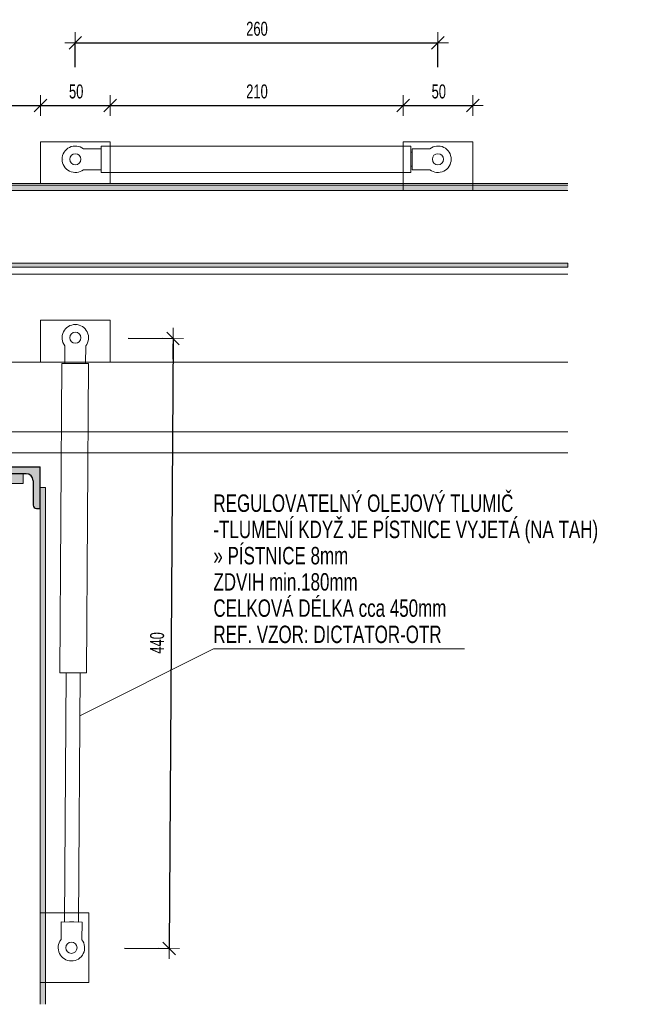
# Model space of a CAD drawing. Header units: millimetres. Extents: x 343 to 29776, y -61286 to -49226.
# Tile 4 of 19: x 1106 to 1558, y -49944 to -49237. Entities that reach past the tile are written whole.
import ezdxf

# ---------------------------------------------------------------- set-up
doc = ezdxf.new("R2010")
doc.units = ezdxf.units.MM
doc.header["$PDMODE"] = 65
doc.layers.add('XR$2$(Z5) - DETAILNÍ ŘEZY_1', color=7, linetype='Continuous', lineweight=25)
doc.styles.add('ARIALNARROW', font='ARIALN.TTF')
doc.dimstyles.new('DIMSTYLE_17', dxfattribs={"dimtxt": 10, "dimasz": 15, "dimexe": 0, "dimexo": 0, "dimgap": 5, "dimtad": 2, "dimdec": 0, "dimrnd": 1, "dimzin": 12, "dimdsep": 46, "dimtxsty": 'ARIALNARROW', "dimblk1": 'ALL_ML_STRICH', "dimblk2": 'ALL_ML_STRICH', "dimsah": 1, "dimcen": 0, "dimclrd": 6, "dimclre": 6, "dimclrt": 6, "dimadec": 0, "dimazin": 0, "dimtfac": 1, "dimtdec": 0, "dimtix": 1, "dimtmove": 2, "dimatfit": 3, "dimfxl": 0, "dimtzin": 0, "dimlwd": 0, "dimlwe": 13, "dimarcsym": 0})
doc.dimstyles.new('DIMSTYLE_18', dxfattribs={"dimtxt": 10, "dimasz": 15, "dimexe": 0, "dimexo": 0, "dimgap": 5, "dimtad": 2, "dimdec": 0, "dimrnd": 5, "dimzin": 12, "dimdsep": 46, "dimtxsty": 'ARIALNARROW', "dimblk1": 'ALL_ML_STRICH', "dimblk2": 'ALL_ML_STRICH', "dimsah": 1, "dimcen": 0, "dimclrd": 6, "dimclre": 6, "dimclrt": 6, "dimadec": 0, "dimazin": 0, "dimtfac": 1, "dimtdec": 0, "dimtix": 1, "dimtmove": 2, "dimatfit": 3, "dimfxl": 0, "dimtzin": 0, "dimlwd": 0, "dimlwe": 13, "dimarcsym": 0})

# ---------------------------------------------------------------- blocks, each defined once
blk = doc.blocks.new('KOMPLEXNÍ OBJEKT_98')
at = {"layer": 'XR$2$(Z5) - DETAILNÍ ŘEZY_1', "linetype": 'Continuous', "lineweight": 13}
blk.add_hatch(color=4, dxfattribs=at).paths.add_polyline_path([(1092.6, -49569.85), (1092.6, -49562.85), (1108.6, -49562.85), (1108.6, -49569.85)], flags=16)
at = {"layer": 'XR$2$(Z5) - DETAILNÍ ŘEZY_1', "color": 7, "linetype": 'Continuous', "lineweight": 13}
for p, q in [((1108.6, -49562.85), (1092.6, -49562.85)), ((1092.6, -49562.85), (1092.6, -49569.85)), ((1108.6, -49569.85), (1108.6, -49562.85)), ((1092.6, -49569.85), (1108.6, -49569.85))]:
    blk.add_line(p, q, dxfattribs=at)
blk = doc.blocks.new('KOMPLEXNÍ OBJEKT_99')
at = {"layer": 'XR$2$(Z5) - DETAILNÍ ŘEZY_1', "linetype": 'Continuous', "lineweight": 13}
blk.add_hatch(color=254, dxfattribs=at).paths.add_polyline_path([(1068.6, -49576.86), (1065.6, -49576.86), (1065.6, -49943.64), (1068.6, -49943.64)])
at = {"layer": 'XR$2$(Z5) - DETAILNÍ ŘEZY_1', "color": 7, "linetype": 'Continuous', "lineweight": 13}
for p, q in [((1065.6, -49943.64), (1065.6, -49576.86)), ((1065.6, -49576.86), (1068.6, -49576.86)), ((1068.6, -49576.86), (1068.6, -49943.64)), ((1068.6, -49943.64), (1065.6, -49943.64))]:
    blk.add_line(p, q, dxfattribs=at)
for points in [[(1065.6, -49943.64), (1065.6, -49943.64)], [(1068.6, -49943.64), (1068.6, -49943.64)]]:
    blk.add_lwpolyline(points, close=True, dxfattribs=at)
blk = doc.blocks.new('KOMPLEXNÍ OBJEKT_97')
at = {"layer": 'XR$2$(Z5) - DETAILNÍ ŘEZY_1', "linetype": 'Continuous', "lineweight": 13}
blk.add_hatch(color=7, dxfattribs=at).paths.add_polyline_path([(1120.6, -49943.64), (1124.6, -49943.64), (1124.6, -49572.85), (1120.6, -49572.85)])
at = {"layer": 'XR$2$(Z5) - DETAILNÍ ŘEZY_1', "color": 5, "linetype": 'Continuous', "lineweight": 25}
for p, q in [((1060.6, -49557.85), (1120.6, -49557.85)), ((1060.6, -49587.85), (1060.6, -49557.85)), ((1120.6, -49587.85), (1120.6, -49557.85)), ((1065.6, -49567.85), (1065.6, -49585.35)), ((1110.6, -49562.85), (1070.6, -49562.85)), ((1115.6, -49567.85), (1115.6, -49585.35)), ((1063.1, -49587.85), (1060.6, -49587.85)), ((1118.1, -49587.85), (1120.6, -49587.85))]:
    blk.add_line(p, q, dxfattribs=at)
at = {"layer": 'XR$2$(Z5) - DETAILNÍ ŘEZY_1', "color": 7, "linetype": 'Continuous', "lineweight": 13}
for p, q in [((1120.6, -49572.85), (1124.6, -49572.85)), ((1120.6, -49943.64), (1120.6, -49572.85)), ((1124.6, -49572.85), (1124.6, -49943.64))]:
    blk.add_line(p, q, dxfattribs=at)
at = {"layer": 'XR$2$(Z5) - DETAILNÍ ŘEZY_1', "color": 5, "linetype": 'Continuous', "lineweight": 13}
for p, q in [((1060.6, -49943.64), (1060.6, -49587.85)), ((1120.6, -49943.64), (1120.6, -49587.85))]:
    blk.add_line(p, q, dxfattribs=at)
at = {"layer": 'XR$2$(Z5) - DETAILNÍ ŘEZY_1', "color": 5, "linetype": 'Continuous', "lineweight": 25}
for centre, radius, start, end in [((1070.6, -49567.85), 5, 90, 180), ((1110.6, -49567.85), 5, 0, 90), ((1063.1, -49585.35), 2.5, 270, 0), ((1118.1, -49585.35), 2.5, 180, 270)]:
    blk.add_arc(centre, radius, start, end, dxfattribs=at)
at = {"layer": 'XR$2$(Z5) - DETAILNÍ ŘEZY_1', "color": 7, "linetype": 'Continuous', "lineweight": 13}
for name in ['KOMPLEXNÍ OBJEKT_98', 'KOMPLEXNÍ OBJEKT_99']:
    blk.add_blockref(name, (0, 0), dxfattribs=at)
blk = doc.blocks.new('KOMPLEXNÍ OBJEKT_100')
at = {"layer": 'XR$2$(Z5) - DETAILNÍ ŘEZY_1', "color": 3, "linetype": 'Continuous', "lineweight": 13}
for p, q in [((1164.39, -49346.67), (1164.39, -49327.67)), ((1164.39, -49327.67), (1386.39, -49327.67)), ((1164.39, -49346.67), (1164.39, -49327.67)), ((1386.39, -49327.67), (1386.39, -49346.67)), ((1164.39, -49329.67), (1151.72, -49329.67)), ((1386.39, -49342.17), (1386.39, -49332.17)), ((1386.39, -49332.17), (1387.39, -49332.17)), ((1387.39, -49329.67), (1400.06, -49329.67)), ((1387.39, -49344.67), (1387.39, -49329.67)), ((1387.39, -49332.17), (1387.39, -49342.17)), ((1387.39, -49338.67), (1387.39, -49335.67)), ((1387.39, -49342.17), (1386.39, -49342.17)), ((1151.72, -49344.67), (1164.39, -49344.67)), ((1386.39, -49346.67), (1164.39, -49346.67)), ((1400.06, -49344.67), (1387.39, -49344.67))]:
    blk.add_line(p, q, dxfattribs=at)
blk.add_lwpolyline([(1137.39, -49337.17), (1137.39, -49337.17)], close=True, dxfattribs=at)
for centre, start, end in [((1145.89, -49337.17), 52.13636, 180), ((1405.89, -49337.17), 360, 127.86364), ((1145.89, -49337.17), 180, 307.86365), ((1405.89, -49337.17), 232.13635, 0)]:
    blk.add_arc(centre, 9.5, start, end, dxfattribs=at)
blk = doc.blocks.new('KOMPLEXNÍ OBJEKT_101')
at = {"layer": 'XR$2$(Z5) - DETAILNÍ ŘEZY_1', "color": 3, "linetype": 'Continuous', "lineweight": 13}
for p, q in [((1138.36, -49471.06), (1138.27, -49483.73)), ((1153.27, -49483.82), (1153.36, -49471.15)), ((1134.86, -49705.71), (1136.27, -49483.71)), ((1136.27, -49483.71), (1155.27, -49483.83)), ((1136.27, -49483.71), (1155.27, -49483.83)), ((1155.27, -49483.83), (1153.86, -49705.83)), ((1153.86, -49705.83), (1134.86, -49705.71)), ((1138.22, -49884.53), (1139.36, -49705.74)), ((1139.36, -49705.74), (1149.36, -49705.8)), ((1149.36, -49705.8), (1148.22, -49884.6)), ((1135.64, -49897.19), (1135.72, -49884.52)), ((1135.72, -49884.52), (1150.72, -49884.61)), ((1148.22, -49884.6), (1138.22, -49884.53)), ((1141.72, -49884.56), (1144.72, -49884.57)), ((1150.72, -49884.61), (1150.64, -49897.28))]:
    blk.add_line(p, q, dxfattribs=at)
blk.add_lwpolyline([(1145.95, -49456.77), (1145.95, -49456.77)], close=True, dxfattribs=at)
for centre, start, end in [((1145.89, -49465.27), 89.63474, 217.49839), ((1145.89, -49465.27), 321.7711, 89.63475), ((1143.1, -49903.06), 141.77109, 269.63474), ((1143.1, -49903.06), 269.63474, 37.49838)]:
    blk.add_arc(centre, 9.5, start, end, dxfattribs=at)
blk = doc.blocks.new('ALL_ML_STRICH')
at = {"color": 0, "linetype": 'ByBlock', "lineweight": -2}
for p, q in [((0, -0.5), (0, 0.5)), ((-1, 0), (0.5, 0)), ((-0.3, -0.3), (0.3, 0.3))]:
    blk.add_line(p, q, dxfattribs=at)
blk = doc.blocks.new('*D241')
at = {"layer": 'DEFPOINTS', "color": 6, "linetype": 'Continuous', "lineweight": 13}
for p in [(1145.89, -49465.27), (1215.94, -49465.72), (1143.1, -49903.06)]:
    blk.add_point(p, dxfattribs=at)
at = {"layer": 'XR$2$(Z5) - DETAILNÍ ŘEZY_1', "color": 6, "linetype": 'Continuous', "lineweight": -2}
for p, q in [((1183.76, -49465.51), (1215.94, -49465.72)), ((1215.94, -49465.72), (1213.15, -49903.51)), ((1181.25, -49903.31), (1213.15, -49903.51))]:
    blk.add_line(p, q, dxfattribs=at)
at = {"layer": 'XR$2$(Z5) - DETAILNÍ ŘEZY_1', "color": 6, "linetype": 'Continuous', "lineweight": 13, "xscale": 15, "yscale": 15, "zscale": 15}
for p, rotation in [((1215.94, -49465.72), 89.63474067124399), ((1213.15, -49903.51), 269.634740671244)]:
    blk.add_blockref('ALL_ML_STRICH', p, dxfattribs=dict(at, rotation=rotation))
at = {"layer": 'XR$2$(Z5) - DETAILNÍ ŘEZY_1', "color": 6, "linetype": 'Continuous', "lineweight": 13, "insert": (1204.55, -49684.3), "char_height": 10, "width": 24.3429, "attachment_point": 5, "rotation": 89.63474, "style": 'ARIALNARROW'}
blk.add_mtext('\\W0.81;\\A1;{440}', dxfattribs=at)
blk = doc.blocks.new('*D243')
at = {"layer": 'DEFPOINTS', "color": 6, "linetype": 'Continuous', "lineweight": 13}
for p in [(1050.68, -49298.58), (1120.89, -49324.67), (1050.68, -49356.67)]:
    blk.add_point(p, dxfattribs=at)
at = {"layer": 'XR$2$(Z5) - DETAILNÍ ŘEZY_1', "color": 6, "linetype": 'Continuous', "lineweight": -2}
for p, q in [((1050.68, -49298.58), (1050.68, -49298.58)), ((1050.68, -49298.58), (1120.89, -49298.58)), ((1120.89, -49298.58), (1120.89, -49298.58))]:
    blk.add_line(p, q, dxfattribs=at)
at = {"layer": 'XR$2$(Z5) - DETAILNÍ ŘEZY_1', "color": 6, "linetype": 'Continuous', "lineweight": 13, "xscale": 15, "yscale": 15, "zscale": 15, "rotation": 180}
blk.add_blockref('ALL_ML_STRICH', (1050.68, -49298.58), dxfattribs=at)
at = {"layer": 'XR$2$(Z5) - DETAILNÍ ŘEZY_1', "color": 6, "linetype": 'Continuous', "lineweight": 13, "xscale": 15, "yscale": 15, "zscale": 15}
blk.add_blockref('ALL_ML_STRICH', (1120.89, -49298.58), dxfattribs=at)
at = {"layer": 'XR$2$(Z5) - DETAILNÍ ŘEZY_1', "color": 6, "linetype": 'Continuous', "lineweight": 13, "insert": (1086.4, -49288.58), "char_height": 10, "width": 16.2286, "attachment_point": 5, "style": 'ARIALNARROW'}
blk.add_mtext('\\W0.81;\\A1;{70}', dxfattribs=at)
blk = doc.blocks.new('*D244')
at = {"layer": 'DEFPOINTS', "color": 6, "linetype": 'Continuous', "lineweight": 13}
for p in [(1120.89, -49298.58), (1120.89, -49324.67), (1170.89, -49324.67)]:
    blk.add_point(p, dxfattribs=at)
at = {"layer": 'XR$2$(Z5) - DETAILNÍ ŘEZY_1', "color": 6, "linetype": 'Continuous', "lineweight": -2}
for p, q in [((1120.89, -49298.58), (1120.89, -49298.58)), ((1120.89, -49298.58), (1170.89, -49298.58)), ((1170.89, -49298.58), (1170.89, -49298.58))]:
    blk.add_line(p, q, dxfattribs=at)
at = {"layer": 'XR$2$(Z5) - DETAILNÍ ŘEZY_1', "color": 6, "linetype": 'Continuous', "lineweight": 13, "xscale": 15, "yscale": 15, "zscale": 15, "rotation": 180}
blk.add_blockref('ALL_ML_STRICH', (1120.89, -49298.58), dxfattribs=at)
at = {"layer": 'XR$2$(Z5) - DETAILNÍ ŘEZY_1', "color": 6, "linetype": 'Continuous', "lineweight": 13, "xscale": 15, "yscale": 15, "zscale": 15}
blk.add_blockref('ALL_ML_STRICH', (1170.89, -49298.58), dxfattribs=at)
at = {"layer": 'XR$2$(Z5) - DETAILNÍ ŘEZY_1', "color": 6, "linetype": 'Continuous', "lineweight": 13, "insert": (1146.51, -49288.58), "char_height": 10, "width": 16.2286, "attachment_point": 5, "style": 'ARIALNARROW'}
blk.add_mtext('\\W0.81;\\A1;{50}', dxfattribs=at)
blk = doc.blocks.new('*D245')
at = {"layer": 'DEFPOINTS', "color": 6, "linetype": 'Continuous', "lineweight": 13}
for p in [(1170.89, -49298.58), (1170.89, -49324.67), (1380.89, -49324.67)]:
    blk.add_point(p, dxfattribs=at)
at = {"layer": 'XR$2$(Z5) - DETAILNÍ ŘEZY_1', "color": 6, "linetype": 'Continuous', "lineweight": -2}
for p, q in [((1170.89, -49298.58), (1170.89, -49298.58)), ((1170.89, -49298.58), (1380.89, -49298.58)), ((1380.89, -49298.58), (1380.89, -49298.58))]:
    blk.add_line(p, q, dxfattribs=at)
at = {"layer": 'XR$2$(Z5) - DETAILNÍ ŘEZY_1', "color": 6, "linetype": 'Continuous', "lineweight": 13, "xscale": 15, "yscale": 15, "zscale": 15, "rotation": 180}
blk.add_blockref('ALL_ML_STRICH', (1170.89, -49298.58), dxfattribs=at)
at = {"layer": 'XR$2$(Z5) - DETAILNÍ ŘEZY_1', "color": 6, "linetype": 'Continuous', "lineweight": 13, "xscale": 15, "yscale": 15, "zscale": 15}
blk.add_blockref('ALL_ML_STRICH', (1380.89, -49298.58), dxfattribs=at)
at = {"layer": 'XR$2$(Z5) - DETAILNÍ ŘEZY_1', "color": 6, "linetype": 'Continuous', "lineweight": 13, "insert": (1276.15, -49288.58), "char_height": 10, "width": 24.3429, "attachment_point": 5, "style": 'ARIALNARROW'}
blk.add_mtext('\\W0.81;\\A1;{210}', dxfattribs=at)
blk = doc.blocks.new('*D246')
at = {"layer": 'DEFPOINTS', "color": 6, "linetype": 'Continuous', "lineweight": 13}
for p in [(1380.89, -49298.58), (1380.89, -49324.67), (1430.89, -49324.67)]:
    blk.add_point(p, dxfattribs=at)
at = {"layer": 'XR$2$(Z5) - DETAILNÍ ŘEZY_1', "color": 6, "linetype": 'Continuous', "lineweight": -2}
for p, q in [((1380.89, -49298.58), (1380.89, -49298.58)), ((1380.89, -49298.58), (1430.89, -49298.58)), ((1430.89, -49298.58), (1430.89, -49298.58))]:
    blk.add_line(p, q, dxfattribs=at)
at = {"layer": 'XR$2$(Z5) - DETAILNÍ ŘEZY_1', "color": 6, "linetype": 'Continuous', "lineweight": 13, "xscale": 15, "yscale": 15, "zscale": 15, "rotation": 180}
blk.add_blockref('ALL_ML_STRICH', (1380.89, -49298.58), dxfattribs=at)
at = {"layer": 'XR$2$(Z5) - DETAILNÍ ŘEZY_1', "color": 6, "linetype": 'Continuous', "lineweight": 13, "xscale": 15, "yscale": 15, "zscale": 15}
blk.add_blockref('ALL_ML_STRICH', (1430.89, -49298.58), dxfattribs=at)
at = {"layer": 'XR$2$(Z5) - DETAILNÍ ŘEZY_1', "color": 6, "linetype": 'Continuous', "lineweight": 13, "insert": (1406.51, -49288.58), "char_height": 10, "width": 16.2286, "attachment_point": 5, "style": 'ARIALNARROW'}
blk.add_mtext('\\W0.81;\\A1;{50}', dxfattribs=at)
blk = doc.blocks.new('*D247')
at = {"layer": 'DEFPOINTS', "color": 6, "linetype": 'Continuous', "lineweight": 13}
for p in [(1145.89, -49253.58), (1145.89, -49337.17), (1405.89, -49337.17)]:
    blk.add_point(p, dxfattribs=at)
at = {"layer": 'XR$2$(Z5) - DETAILNÍ ŘEZY_1', "color": 6, "linetype": 'Continuous', "lineweight": -2}
for p, q in [((1145.89, -49271.11), (1145.89, -49253.58)), ((1145.89, -49253.58), (1405.89, -49253.58)), ((1405.89, -49271.11), (1405.89, -49253.58))]:
    blk.add_line(p, q, dxfattribs=at)
at = {"layer": 'XR$2$(Z5) - DETAILNÍ ŘEZY_1', "color": 6, "linetype": 'Continuous', "lineweight": 13, "xscale": 15, "yscale": 15, "zscale": 15, "rotation": 180}
blk.add_blockref('ALL_ML_STRICH', (1145.89, -49253.58), dxfattribs=at)
at = {"layer": 'XR$2$(Z5) - DETAILNÍ ŘEZY_1', "color": 6, "linetype": 'Continuous', "lineweight": 13, "xscale": 15, "yscale": 15, "zscale": 15}
blk.add_blockref('ALL_ML_STRICH', (1405.89, -49253.58), dxfattribs=at)
at = {"layer": 'XR$2$(Z5) - DETAILNÍ ŘEZY_1', "color": 6, "linetype": 'Continuous', "lineweight": 13, "insert": (1276.15, -49243.58), "char_height": 10, "width": 24.3429, "attachment_point": 5, "style": 'ARIALNARROW'}
blk.add_mtext('\\W0.81;\\A1;{260}', dxfattribs=at)
blk = doc.blocks.new('KOMPLEXNÍ OBJEKT_103')
at = {"layer": 'XR$2$(Z5) - DETAILNÍ ŘEZY_1', "linetype": 'Continuous', "lineweight": 13}
blk.add_hatch(color=4, dxfattribs=at).paths.add_polyline_path([(1072.68, -49387.67), (1065.68, -49387.67), (1065.68, -49371.67), (1072.68, -49371.67)], flags=16)
at = {"layer": 'XR$2$(Z5) - DETAILNÍ ŘEZY_1', "color": 7, "linetype": 'Continuous', "lineweight": 13}
for p, q in [((1072.68, -49371.67), (1065.68, -49371.67)), ((1065.68, -49371.67), (1065.68, -49387.67)), ((1072.68, -49387.67), (1072.68, -49371.67)), ((1065.68, -49387.67), (1072.68, -49387.67))]:
    blk.add_line(p, q, dxfattribs=at)
blk = doc.blocks.new('KOMPLEXNÍ OBJEKT_104')
at = {"layer": 'XR$2$(Z5) - DETAILNÍ ŘEZY_1', "linetype": 'Continuous', "lineweight": 13}
blk.add_hatch(color=254, dxfattribs=at).paths.add_polyline_path([(1079.69, -49411.67), (1079.69, -49414.67), (1499.03, -49414.67), (1499.03, -49411.67)])
at = {"layer": 'XR$2$(Z5) - DETAILNÍ ŘEZY_1', "color": 7, "linetype": 'Continuous', "lineweight": 13}
for p, q in [((1079.69, -49411.67), (1499.03, -49411.67)), ((1079.69, -49414.67), (1079.69, -49411.67)), ((1499.03, -49411.67), (1499.03, -49414.67)), ((1499.03, -49414.67), (1079.69, -49414.67))]:
    blk.add_line(p, q, dxfattribs=at)
for points in [[(1499.03, -49411.67), (1499.03, -49411.67)], [(1499.03, -49414.67), (1499.03, -49414.67)]]:
    blk.add_lwpolyline(points, close=True, dxfattribs=at)
blk = doc.blocks.new('KOMPLEXNÍ OBJEKT_102')
at = {"layer": 'XR$2$(Z5) - DETAILNÍ ŘEZY_1', "linetype": 'Continuous', "lineweight": 13}
blk.add_hatch(color=7, dxfattribs=at).paths.add_polyline_path([(1499.03, -49359.67), (1499.03, -49355.67), (1075.68, -49355.67), (1075.68, -49359.67)])
at = {"layer": 'XR$2$(Z5) - DETAILNÍ ŘEZY_1', "color": 7, "linetype": 'Continuous', "lineweight": 13}
for p, q in [((1075.68, -49359.67), (1075.68, -49355.67)), ((1075.68, -49355.67), (1499.03, -49355.67)), ((1499.03, -49359.67), (1075.68, -49359.67))]:
    blk.add_line(p, q, dxfattribs=at)
at = {"layer": 'XR$2$(Z5) - DETAILNÍ ŘEZY_1', "color": 5, "linetype": 'Continuous', "lineweight": 25}
for p, q in [((1060.68, -49419.67), (1060.68, -49359.67)), ((1090.68, -49359.67), (1060.68, -49359.67)), ((1070.68, -49364.67), (1088.18, -49364.67)), ((1090.68, -49362.17), (1090.68, -49359.67)), ((1065.68, -49369.67), (1065.68, -49409.67)), ((1090.68, -49419.67), (1060.68, -49419.67)), ((1070.68, -49414.67), (1088.18, -49414.67)), ((1090.68, -49417.17), (1090.68, -49419.67))]:
    blk.add_line(p, q, dxfattribs=at)
at = {"layer": 'XR$2$(Z5) - DETAILNÍ ŘEZY_1', "color": 5, "linetype": 'Continuous', "lineweight": 13}
for p, q in [((1499.03, -49359.67), (1090.68, -49359.67)), ((1499.03, -49419.67), (1090.68, -49419.67))]:
    blk.add_line(p, q, dxfattribs=at)
at = {"layer": 'XR$2$(Z5) - DETAILNÍ ŘEZY_1', "color": 5, "linetype": 'Continuous', "lineweight": 25}
for centre, radius, start, end in [((1070.68, -49369.67), 5, 90, 180), ((1088.18, -49362.17), 2.5, 270, 0), ((1070.68, -49409.67), 5, 180, 270), ((1088.18, -49417.17), 2.5, 0, 90)]:
    blk.add_arc(centre, radius, start, end, dxfattribs=at)
at = {"layer": 'XR$2$(Z5) - DETAILNÍ ŘEZY_1', "color": 7, "linetype": 'Continuous', "lineweight": 13}
for name in ['KOMPLEXNÍ OBJEKT_103', 'KOMPLEXNÍ OBJEKT_104']:
    blk.add_blockref(name, (0, 0), dxfattribs=at)

msp = doc.modelspace()

# ---------------------------------------------------------------- hatches: boundary and pattern name
at = {"layer": 'XR$2$(Z5) - DETAILNÍ ŘEZY_1', "linetype": 'Continuous', "lineweight": 13}
msp.add_hatch(color=5, dxfattribs=at).paths.add_polyline_path([(1060.6, -49587.85), (1063.1, -49587.85), (1064.35, -49587.51), (1065.27, -49586.6), (1065.6, -49585.35), (1065.6, -49567.85), (1065.77, -49566.56), (1066.27, -49565.35), (1067.07, -49564.31), (1068.1, -49563.52), (1069.31, -49563.02), (1070.6, -49562.85), (1110.6, -49562.85), (1111.9, -49563.02), (1113.1, -49563.52), (1114.14, -49564.31), (1114.93, -49565.35), (1115.43, -49566.56), (1115.6, -49567.85), (1115.6, -49585.35), (1115.94, -49586.6), (1116.85, -49587.51), (1118.1, -49587.85), (1120.6, -49587.85), (1120.6, -49557.85), (1060.6, -49557.85)])

# ---------------------------------------------------------------- linework, layer by layer
at = {"layer": 'XR$2$(Z5) - DETAILNÍ ŘEZY_1', "color": 1, "linetype": 'Continuous', "lineweight": 13}
for p, q in [((1120.89, -49324.67), (1170.89, -49324.67)), ((1120.89, -49324.67), (1120.89, -49354.67)), ((1170.89, -49324.67), (1170.89, -49354.67)), ((1380.89, -49324.67), (1430.89, -49324.67)), ((1380.89, -49324.67), (1380.89, -49359.67)), ((1430.89, -49324.67), (1430.89, -49359.67)), ((1046.37, -49354.67), (1499.03, -49354.67)), ((1120.89, -49452.77), (1170.89, -49452.77)), ((1120.89, -49452.77), (1120.89, -49482.77)), ((1170.89, -49452.77), (1170.89, -49482.77)), ((1046.37, -49482.77), (1499.03, -49482.77)), ((1045.68, -49532.77), (1499.03, -49532.77)), ((1050.68, -49547.77), (1499.03, -49547.77)), ((1155.6, -49878.06), (1120.6, -49878.06)), ((1155.6, -49878.06), (1155.6, -49928.06)), ((1155.6, -49928.06), (1120.6, -49928.06))]:
    msp.add_line(p, q, dxfattribs=at)
at = {"layer": 'XR$2$(Z5) - DETAILNÍ ŘEZY_1', "color": 7, "linetype": 'Continuous', "lineweight": 13}
for p, q in [((1149.16, -49736.54), (1244.9, -49688.58)), ((1244.9, -49688.58), (1424.9, -49688.58))]:
    msp.add_line(p, q, dxfattribs=at)
at = {"layer": 'XR$2$(Z5) - DETAILNÍ ŘEZY_1', "color": 1, "linetype": 'Continuous', "lineweight": 13}
for centre in [(1145.89, -49337.17), (1405.89, -49337.17), (1145.89, -49465.27), (1143.1, -49903.06)]:
    msp.add_circle(centre, 4, dxfattribs=at)

# ---------------------------------------------------------------- block references
at = {"layer": 'XR$2$(Z5) - DETAILNÍ ŘEZY_1', "color": 3, "linetype": 'Continuous', "lineweight": 13}
for name in ['KOMPLEXNÍ OBJEKT_100', 'KOMPLEXNÍ OBJEKT_101']:
    msp.add_blockref(name, (0, 0), dxfattribs=at)
at = {"layer": 'XR$2$(Z5) - DETAILNÍ ŘEZY_1', "color": 5, "linetype": 'Continuous', "lineweight": 13}
for name in ['KOMPLEXNÍ OBJEKT_102', 'KOMPLEXNÍ OBJEKT_97']:
    msp.add_blockref(name, (0, 0), dxfattribs=at)

# ---------------------------------------------------------------- texts
at = {"layer": 'XR$2$(Z5) - DETAILNÍ ŘEZY_1', "color": 7, "linetype": 'Continuous', "lineweight": 13, "insert": (1244.9, -49577.74), "char_height": 12.5, "width": 318.6483, "attachment_point": 1, "line_spacing_factor": 0.903614, "style": 'ARIALNARROW'}
msp.add_mtext('\\W0.85;REGULOVATELNÝ OLEJOVÝ TLUMIČ\\P-TLUMENÍ KDYŽ JE PÍSTNICE VYJETÁ (NA TAH)\\P» PÍSTNICE 8mm\\PZDVIH min.180mm\\PCELKOVÁ DÉLKA cca 450mm\\PREF. VZOR: DICTATOR-OTR', dxfattribs=at)

# ---------------------------------------------------------------- dimensions: what is measured, and where the dimension line sits
at = {"layer": 'XR$2$(Z5) - DETAILNÍ ŘEZY_1', "color": 6, "linetype": 'Continuous', "lineweight": 13}
for base, p1, p2, picture, middle in [((1405.89, -49253.58), (1145.89, -49271.11), (1405.89, -49271.11), '*D247', (1276.15, -49243.58)), ((1120.89, -49298.58), (1050.68, -49298.58), (1120.89, -49298.58), '*D243', (1086.4, -49288.58)), ((1170.89, -49298.58), (1120.89, -49298.58), (1170.89, -49298.58), '*D244', (1146.51, -49288.58)), ((1380.89, -49298.58), (1170.89, -49298.58), (1380.89, -49298.58), '*D245', (1276.15, -49288.58)), ((1430.89, -49298.58), (1380.89, -49298.58), (1430.89, -49298.58), '*D246', (1406.51, -49288.58))]:
    dim = msp.add_linear_dim(base=base, p1=p1, p2=p2, dimstyle='DIMSTYLE_17', override={"dimpost": '<>', "dimclrd": 6, "dimclre": 6, "dimclrt": 6, "dimlwd": 0, "dimlwe": 13}, dxfattribs=at)
    dim.commit()
    dim.dimension.update_dxf_attribs({"geometry": picture, "text_midpoint": middle, "dimtype": 160})
dim = msp.add_linear_dim(base=(1213.15, -49903.51), p1=(1183.76, -49465.51), p2=(1181.25, -49903.31), angle=269.63474, dimstyle='DIMSTYLE_18', override={"dimpost": '<>', "dimclrd": 6, "dimclre": 6, "dimclrt": 6, "dimlwd": 0, "dimlwe": 13}, dxfattribs=at)
dim.commit()
dim.dimension.update_dxf_attribs({"geometry": '*D241', "text_midpoint": (1204.55, -49684.3), "dimtype": 160})

doc.saveas('drawing.dxf')
